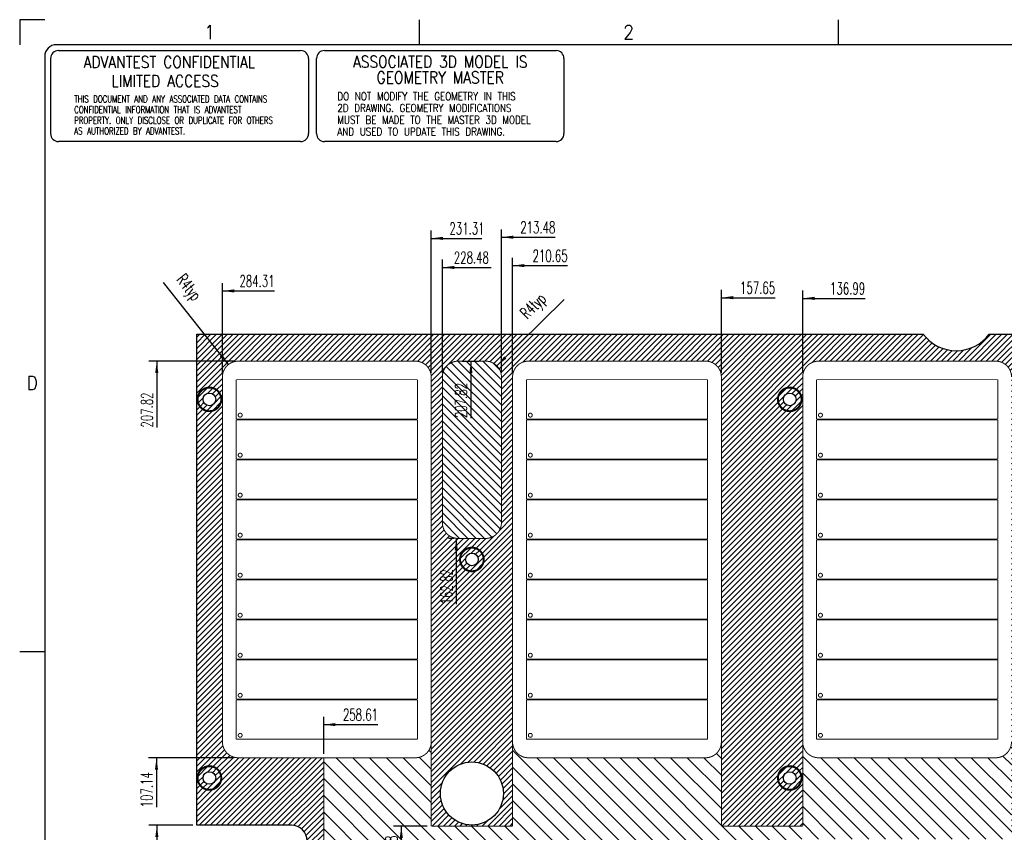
# Model space of a CAD drawing. Header units: inches. Extents: x 71 to 912, y 11 to 605.
# Tile 51 of 94: x 71 to 321, y 399 to 605. Entities that reach past the tile are written whole.
import ezdxf

# ---------------------------------------------------------------- set-up
doc = ezdxf.new("R2010")
doc.units = ezdxf.units.IN
doc.layers.add('1', color=7, linetype='Continuous')
doc.styles.add('CONVERTER_11', font='txt.shx', dxfattribs={"width": 0.9})
doc.styles.add('CONVERTER_12', font='txt.shx', dxfattribs={"width": 0.63})
doc.styles.add('CONVERTER_13', font='txt.shx', dxfattribs={"width": 0.72})
doc.styles.add('CONVERTER_15', font='complex.shx', dxfattribs={"width": 0.855})
doc.styles.add('CONVERTER_16', font='txt.shx', dxfattribs={"width": 0.81})
pattern_1 = [(45, (0, 0), (-0.7071068, 0.7071068), [])]

# ---------------------------------------------------------------- blocks, each defined once
blk = doc.blocks.new('E8021-96570_pcb__1', base_point=(115.57, 95.77))
at = {"layer": '1', "linetype": 'Continuous'}
h = blk.add_hatch(dxfattribs=at)
h.set_pattern_fill('_USER', color=1, angle=45, pattern_type=0)
h.set_pattern_definition(pattern_1)
edge = h.paths.add_edge_path()
edge.add_line((697.23, 400.4), (673.2, 400.4))
edge.add_arc((673.2, 396.4), 4, 90, 180)
edge.add_line((669.2, 396.4), (669.2, 224.4))
edge.add_arc((673.2, 224.4), 4, 180, 270)
edge.add_line((673.2, 220.4), (697.23, 220.4))
edge.add_line((697.23, 220.4), (697.23, 95.77))
edge.add_line((697.23, 95.77), (413.91, 95.77))
edge.add_arc((406.4, 88.43), 10.5, 44.359, 135.641)
edge.add_line((398.89, 95.77), (316.74, 95.77))
edge.add_arc((308.37, 89.42), 10.5, 37.2105, 142.7895)
edge.add_line((300.01, 95.77), (115.57, 95.77))
edge.add_line((115.57, 95.77), (115.57, 220.4))
edge.add_line((115.57, 220.4), (139.6, 220.4))
edge.add_arc((139.6, 224.4), 4, 270, 360)
edge.add_line((143.6, 224.4), (143.6, 396.4))
edge.add_arc((139.6, 396.4), 4, 0, 90)
edge.add_line((139.6, 400.4), (115.57, 400.4))
edge.add_line((115.57, 400.4), (115.57, 525.03))
edge.add_line((115.57, 525.03), (300.01, 525.03))
edge.add_arc((308.38, 531.38), 10.5, 217.2117, 322.7883)
edge.add_line((316.74, 525.03), (325.23, 525.03))
edge.add_arc((332.74, 532.37), 10.5, 224.359, 315.641)
edge.add_line((340.25, 525.03), (472.55, 525.03))
edge.add_arc((480.06, 532.37), 10.5, 224.359, 315.641)
edge.add_line((487.57, 525.03), (697.23, 525.03))
edge.add_line((697.23, 525.03), (697.23, 400.4))
edge = h.paths.add_edge_path(flags=16)
edge.add_arc((188.92, 477.22), 4, 270, 360)
edge.add_line((192.92, 477.22), (192.92, 514.22))
edge.add_arc((188.92, 514.22), 4, 0, 90)
edge.add_line((188.92, 518.22), (181.92, 518.22))
edge.add_arc((181.92, 514.22), 4, 90, 180)
edge.add_line((177.92, 514.22), (177.92, 477.22))
edge.add_arc((181.92, 477.22), 4, 180, 270)
edge.add_line((181.92, 473.22), (188.92, 473.22))
edge = h.paths.add_edge_path(flags=16)
edge.add_arc((336.24, 514.22), 4, 0, 90)
edge.add_line((336.24, 518.22), (329.24, 518.22))
edge.add_arc((329.24, 514.22), 4, 90, 180)
edge.add_line((325.24, 514.22), (325.24, 477.22))
edge.add_arc((329.24, 477.22), 4, 180, 270)
edge.add_line((329.24, 473.22), (336.24, 473.22))
edge.add_arc((336.24, 477.22), 4, 270, 360)
edge.add_line((340.24, 477.22), (340.24, 514.22))
edge = h.paths.add_edge_path(flags=16)
edge.add_arc((181.92, 143.58), 4, 90, 180)
edge.add_line((177.92, 143.58), (177.92, 106.58))
edge.add_arc((181.92, 106.58), 4, 180, 270)
edge.add_line((181.92, 102.58), (188.92, 102.58))
edge.add_arc((188.92, 106.58), 4, 270, 360)
edge.add_line((192.92, 106.58), (192.92, 143.58))
edge.add_arc((188.92, 143.58), 4, 0, 90)
edge.add_line((188.92, 147.58), (181.92, 147.58))
edge = h.paths.add_edge_path(flags=16)
edge.add_arc((336.24, 106.58), 4, 270, 360)
edge.add_line((340.24, 106.58), (340.24, 143.58))
edge.add_arc((336.24, 143.58), 4, 0, 90)
edge.add_line((336.24, 147.58), (329.24, 147.58))
edge.add_arc((329.24, 143.58), 4, 90, 180)
edge.add_line((325.24, 143.58), (325.24, 106.58))
edge.add_arc((329.24, 106.58), 4, 180, 270)
edge.add_line((329.24, 102.58), (336.24, 102.58))
edge = h.paths.add_edge_path(flags=16)
edge.add_arc((483.56, 514.22), 4, 0, 90)
edge.add_line((483.56, 518.22), (476.56, 518.22))
edge.add_arc((476.56, 514.22), 4, 90, 180)
edge.add_line((472.56, 514.22), (472.56, 477.22))
edge.add_arc((476.56, 477.22), 4, 180, 270)
edge.add_line((476.56, 473.22), (483.56, 473.22))
edge.add_arc((483.56, 477.22), 4, 270, 360)
edge.add_line((487.56, 477.22), (487.56, 514.22))
edge = h.paths.add_edge_path(flags=16)
edge.add_arc((630.88, 477.22), 4, 270, 360)
edge.add_line((634.88, 477.22), (634.88, 514.22))
edge.add_arc((630.88, 514.22), 4, 0, 90)
edge.add_line((630.88, 518.22), (623.88, 518.22))
edge.add_arc((623.88, 514.22), 4, 90, 180)
edge.add_line((619.88, 514.22), (619.88, 477.22))
edge.add_arc((623.88, 477.22), 4, 180, 270)
edge.add_line((623.88, 473.22), (630.88, 473.22))
edge = h.paths.add_edge_path(flags=16)
edge.add_arc((483.56, 143.58), 4, 0, 90)
edge.add_line((483.56, 147.58), (476.56, 147.58))
edge.add_arc((476.56, 143.58), 4, 90, 180)
edge.add_line((472.56, 143.58), (472.56, 106.58))
edge.add_arc((476.56, 106.58), 4, 180, 270)
edge.add_line((476.56, 102.58), (483.56, 102.58))
edge.add_arc((483.56, 106.58), 4, 270, 360)
edge.add_line((487.56, 106.58), (487.56, 143.58))
edge = h.paths.add_edge_path(flags=16)
edge.add_arc((630.88, 106.58), 4, 270, 360)
edge.add_line((634.88, 106.58), (634.88, 143.58))
edge.add_arc((630.88, 143.58), 4, 0, 90)
edge.add_line((630.88, 147.58), (623.88, 147.58))
edge.add_arc((623.88, 143.58), 4, 90, 180)
edge.add_line((619.88, 143.58), (619.88, 106.58))
edge.add_arc((623.88, 106.58), 4, 180, 270)
edge.add_line((623.88, 102.58), (630.88, 102.58))
edge = h.paths.add_edge_path(flags=16)
edge.add_line((416.73, 220.6), (396.07, 220.6))
edge.add_line((396.07, 220.6), (396.07, 199.26))
edge.add_line((396.07, 199.26), (396.07, 106.58))
edge.add_arc((392.07, 106.58), 4, -90, 0, ccw=False)
edge.add_line((392.07, 102.58), (347.07, 102.58))
edge.add_arc((347.07, 106.58), 4, 180, 270, ccw=False)
edge.add_line((343.07, 106.58), (343.07, 199.26))
edge.add_line((343.07, 199.26), (343.07, 220.6))
edge.add_line((343.07, 220.6), (322.41, 220.6))
edge.add_line((322.41, 220.6), (322.41, 199.26))
edge.add_line((322.41, 199.26), (322.41, 106.58))
edge.add_arc((318.41, 106.58), 4, 270, 360, ccw=False)
edge.add_line((318.41, 102.58), (273.41, 102.58))
edge.add_arc((273.41, 106.58), 4, 180, 270, ccw=False)
edge.add_line((269.41, 106.58), (269.41, 199.26))
edge.add_line((269.41, 199.26), (269.41, 220.6))
edge.add_line((269.41, 220.6), (248.75, 220.6))
edge.add_line((248.75, 220.6), (248.75, 199.26))
edge.add_line((248.75, 199.26), (248.75, 106.58))
edge.add_arc((244.75, 106.58), 4, 270, 360, ccw=False)
edge.add_line((244.75, 102.58), (199.75, 102.58))
edge.add_arc((199.75, 106.58), 4, 180, 270, ccw=False)
edge.add_line((195.75, 106.58), (195.75, 199.26))
edge.add_line((195.75, 199.26), (195.75, 220.6))
edge.add_line((195.75, 220.6), (175.09, 220.6))
edge.add_line((175.09, 220.6), (175.09, 199.26))
edge.add_line((175.09, 199.26), (175.09, 106.58))
edge.add_arc((171.09, 106.58), 4, 270, 360, ccw=False)
edge.add_line((171.09, 102.58), (126.09, 102.58))
edge.add_arc((126.09, 106.58), 4, 180, 270, ccw=False)
edge.add_line((122.09, 106.58), (122.09, 199.26))
edge.add_arc((126.09, 199.26), 4, 90, 180, ccw=False)
edge.add_line((126.09, 203.26), (147.79, 203.26))
edge.add_line((147.79, 203.26), (147.79, 233.4))
edge.add_line((147.79, 233.4), (147.79, 245))
edge.add_line((147.79, 245), (147.79, 258.8))
edge.add_line((147.79, 258.8), (147.79, 304))
edge.add_line((147.79, 304), (147.79, 305.83))
edge.add_arc((150.79, 305.83), 3, 130.4161, 180, ccw=False)
edge.add_arc((146.9, 310.4), 3, 49.5839, 310.4161, ccw=False)
edge.add_arc((150.79, 314.97), 3, 180, 229.5839, ccw=False)
edge.add_line((147.79, 314.97), (147.79, 316.8))
edge.add_line((147.79, 316.8), (147.79, 362))
edge.add_line((147.79, 362), (147.79, 375.8))
edge.add_line((147.79, 375.8), (147.79, 387.4))
edge.add_line((147.79, 387.4), (147.79, 417.54))
edge.add_line((147.79, 417.54), (126.09, 417.54))
edge.add_arc((126.09, 421.54), 4, 180, 270, ccw=False)
edge.add_line((122.09, 421.54), (122.09, 514.22))
edge.add_arc((126.09, 514.22), 4, 90, 180, ccw=False)
edge.add_line((126.09, 518.22), (171.09, 518.22))
edge.add_arc((171.09, 514.22), 4, 0, 90, ccw=False)
edge.add_line((175.09, 514.22), (175.09, 421.54))
edge.add_line((175.09, 421.54), (175.09, 400.2))
edge.add_line((175.09, 400.2), (195.75, 400.2))
edge.add_line((195.75, 400.2), (195.75, 421.54))
edge.add_line((195.75, 421.54), (195.75, 514.22))
edge.add_arc((199.75, 514.22), 4, 90, 180, ccw=False)
edge.add_line((199.75, 518.22), (244.75, 518.22))
edge.add_arc((244.75, 514.22), 4, 0, 90, ccw=False)
edge.add_line((248.75, 514.22), (248.75, 421.54))
edge.add_line((248.75, 421.54), (248.75, 400.2))
edge.add_line((248.75, 400.2), (269.41, 400.2))
edge.add_line((269.41, 400.2), (269.41, 421.54))
edge.add_line((269.41, 421.54), (269.41, 514.22))
edge.add_arc((273.41, 514.22), 4, 90, 180, ccw=False)
edge.add_line((273.41, 518.22), (318.41, 518.22))
edge.add_arc((318.41, 514.22), 4, 0, 90, ccw=False)
edge.add_line((322.41, 514.22), (322.41, 421.54))
edge.add_line((322.41, 421.54), (322.41, 400.2))
edge.add_line((322.41, 400.2), (343.07, 400.2))
edge.add_line((343.07, 400.2), (343.07, 421.54))
edge.add_line((343.07, 421.54), (343.07, 514.22))
edge.add_arc((347.07, 514.22), 4, 90, 180, ccw=False)
edge.add_line((347.07, 518.22), (392.07, 518.22))
edge.add_arc((392.07, 514.22), 4, 0, 90, ccw=False)
edge.add_line((396.07, 514.22), (396.07, 421.54))
edge.add_line((396.07, 421.54), (396.07, 400.2))
edge.add_line((396.07, 400.2), (416.73, 400.2))
edge.add_line((416.73, 400.2), (416.73, 421.54))
edge.add_line((416.73, 421.54), (416.73, 514.22))
edge.add_arc((420.73, 514.22), 4, 90, 180, ccw=False)
edge.add_line((420.73, 518.22), (465.73, 518.22))
edge.add_arc((465.73, 514.22), 4, 0, 90, ccw=False)
edge.add_line((469.73, 514.22), (469.73, 421.54))
edge.add_line((469.73, 421.54), (469.73, 400.2))
edge.add_line((469.73, 400.2), (490.39, 400.2))
edge.add_line((490.39, 400.2), (490.39, 421.54))
edge.add_line((490.39, 421.54), (490.39, 514.22))
edge.add_arc((494.39, 514.22), 4, 90, 180, ccw=False)
edge.add_line((494.39, 518.22), (539.39, 518.22))
edge.add_arc((539.39, 514.22), 4, 0, 90, ccw=False)
edge.add_line((543.39, 514.22), (543.39, 421.54))
edge.add_line((543.39, 421.54), (543.39, 400.2))
edge.add_line((543.39, 400.2), (564.05, 400.2))
edge.add_line((564.05, 400.2), (564.05, 421.54))
edge.add_line((564.05, 421.54), (564.05, 514.22))
edge.add_arc((568.05, 514.22), 4, 90, 180, ccw=False)
edge.add_line((568.05, 518.22), (613.05, 518.22))
edge.add_arc((613.05, 514.22), 4, 0, 90, ccw=False)
edge.add_line((617.05, 514.22), (617.05, 421.54))
edge.add_line((617.05, 421.54), (617.05, 400.2))
edge.add_line((617.05, 400.2), (637.71, 400.2))
edge.add_line((637.71, 400.2), (637.71, 421.54))
edge.add_line((637.71, 421.54), (637.71, 514.22))
edge.add_arc((641.71, 514.22), 4, 90, 180, ccw=False)
edge.add_line((641.71, 518.22), (686.71, 518.22))
edge.add_arc((686.71, 514.22), 4, 0, 90, ccw=False)
edge.add_line((690.71, 514.22), (690.71, 421.54))
edge.add_arc((686.71, 421.54), 4, 270, 360, ccw=False)
edge.add_line((686.71, 417.54), (665.01, 417.54))
edge.add_line((665.01, 417.54), (665.01, 387.4))
edge.add_line((665.01, 387.4), (665.01, 375.8))
edge.add_line((665.01, 375.8), (665.01, 362))
edge.add_line((665.01, 362), (665.01, 317.8))
edge.add_line((665.01, 317.8), (665.01, 314.97))
edge.add_arc((662.01, 314.97), 3, 310.4161, 360, ccw=False)
edge.add_arc((665.9, 310.4), 3, -130.4161, 130.4161, ccw=False)
edge.add_arc((662.01, 305.83), 3, 0, 49.5839, ccw=False)
edge.add_line((665.01, 305.83), (665.01, 303))
edge.add_line((665.01, 303), (665.01, 258.8))
edge.add_line((665.01, 258.8), (665.01, 245))
edge.add_line((665.01, 245), (665.01, 233.4))
edge.add_line((665.01, 233.4), (665.01, 203.26))
edge.add_line((665.01, 203.26), (686.71, 203.26))
edge.add_arc((686.71, 199.26), 4, 0, 90, ccw=False)
edge.add_line((690.71, 199.26), (690.71, 106.58))
edge.add_arc((686.71, 106.58), 4, 270, 360, ccw=False)
edge.add_line((686.71, 102.58), (641.71, 102.58))
edge.add_arc((641.71, 106.58), 4, 180, 270, ccw=False)
edge.add_line((637.71, 106.58), (637.71, 199.26))
edge.add_line((637.71, 199.26), (637.71, 220.6))
edge.add_line((637.71, 220.6), (617.05, 220.6))
edge.add_line((617.05, 220.6), (617.05, 199.26))
edge.add_line((617.05, 199.26), (617.05, 106.58))
edge.add_arc((613.05, 106.58), 4, 270, 360, ccw=False)
edge.add_line((613.05, 102.58), (568.05, 102.58))
edge.add_arc((568.05, 106.58), 4, 180, 270, ccw=False)
edge.add_line((564.05, 106.58), (564.05, 199.26))
edge.add_line((564.05, 199.26), (564.05, 220.6))
edge.add_line((564.05, 220.6), (543.39, 220.6))
edge.add_line((543.39, 220.6), (543.39, 199.26))
edge.add_line((543.39, 199.26), (543.39, 106.58))
edge.add_arc((539.39, 106.58), 4, 270, 360, ccw=False)
edge.add_line((539.39, 102.58), (494.39, 102.58))
edge.add_arc((494.39, 106.58), 4, 180, 270, ccw=False)
edge.add_line((490.39, 106.58), (490.39, 199.26))
edge.add_line((490.39, 199.26), (490.39, 220.6))
edge.add_line((490.39, 220.6), (469.73, 220.6))
edge.add_line((469.73, 220.6), (469.73, 199.26))
edge.add_line((469.73, 199.26), (469.73, 106.58))
edge.add_arc((465.73, 106.58), 4, 270, 360, ccw=False)
edge.add_line((465.73, 102.58), (420.73, 102.58))
edge.add_arc((420.73, 106.58), 4, 180, 270, ccw=False)
edge.add_line((416.73, 106.58), (416.73, 199.26))
edge.add_line((416.73, 199.26), (416.73, 220.6))
edge = h.paths.add_edge_path(flags=16)
edge.add_arc((118.79, 508.52), 3, 0, 360)
edge = h.paths.add_edge_path(flags=16)
edge.add_arc((185.42, 467.88), 3, 0, 360)
edge = h.paths.add_edge_path(flags=16)
edge.add_arc((118.79, 412.4), 3, 0, 360)
edge = h.paths.add_edge_path(flags=16)
edge.add_arc((185.42, 408.47), 8, 0, 360)
edge = h.paths.add_edge_path(flags=16)
edge.add_arc((266.11, 508.52), 3, 0, 360)
edge = h.paths.add_edge_path(flags=16)
edge.add_arc((332.74, 467.88), 3, 0, 360)
edge = h.paths.add_edge_path(flags=16)
edge.add_arc((266.11, 412.4), 3, 0, 360)
edge = h.paths.add_edge_path(flags=16)
edge.add_arc((118.79, 208.4), 3, 0, 360)
edge = h.paths.add_edge_path(flags=16)
edge.add_arc((185.42, 152.92), 3, 0, 360)
edge = h.paths.add_edge_path(flags=16)
edge.add_arc((118.79, 105.28), 1.51, 0, 360)
edge = h.paths.add_edge_path(flags=16)
edge.add_arc((118.79, 112.28), 3, 0, 360)
edge = h.paths.add_edge_path(flags=16)
edge.add_arc((266.11, 208.4), 3, 0, 360)
edge = h.paths.add_edge_path(flags=16)
edge.add_arc((266.11, 112.28), 3, 0, 360)
edge = h.paths.add_edge_path(flags=16)
edge.add_arc((332.74, 152.92), 3, 0, 360)
edge = h.paths.add_edge_path(flags=16)
edge.add_arc((413.43, 508.52), 3, 0, 360)
edge = h.paths.add_edge_path(flags=16)
edge.add_arc((406.4, 514.4), 6, 0, 360)
edge = h.paths.add_edge_path(flags=16)
edge.add_arc((546.69, 508.52), 3, 0, 360)
edge = h.paths.add_edge_path(flags=16)
edge.add_arc((480.06, 467.88), 3, 0, 360)
edge = h.paths.add_edge_path(flags=16)
edge.add_arc((546.69, 412.4), 3, 0, 360)
edge = h.paths.add_edge_path(flags=16)
edge.add_arc((413.43, 412.4), 3, 0, 360)
edge = h.paths.add_edge_path(flags=16)
edge.add_arc((694.01, 508.52), 3, 0, 360)
edge = h.paths.add_edge_path(flags=16)
edge.add_arc((627.38, 467.88), 3, 0, 360)
edge = h.paths.add_edge_path(flags=16)
edge.add_arc((694.01, 515.52), 1.51, 0, 360)
edge = h.paths.add_edge_path(flags=16)
edge.add_arc((627.38, 408.47), 8, 0, 360)
edge = h.paths.add_edge_path(flags=16)
edge.add_arc((694.01, 412.4), 3, 0, 360)
edge = h.paths.add_edge_path(flags=16)
edge.add_arc((546.69, 208.4), 3, 0, 360)
edge = h.paths.add_edge_path(flags=16)
edge.add_arc((413.43, 208.4), 3, 0, 360)
edge = h.paths.add_edge_path(flags=16)
edge.add_arc((406.4, 106.4), 6, 0, 360)
edge = h.paths.add_edge_path(flags=16)
edge.add_arc((413.43, 112.28), 3, 0, 360)
edge = h.paths.add_edge_path(flags=16)
edge.add_arc((406.4, 127.9), 8, 0, 360)
edge = h.paths.add_edge_path(flags=16)
edge.add_arc((480.06, 152.92), 3, 0, 360)
edge = h.paths.add_edge_path(flags=16)
edge.add_arc((546.69, 112.28), 3, 0, 360)
edge = h.paths.add_edge_path(flags=16)
edge.add_arc((694.01, 208.4), 3, 0, 360)
edge = h.paths.add_edge_path(flags=16)
edge.add_arc((627.38, 152.92), 3, 0, 360)
edge = h.paths.add_edge_path(flags=16)
edge.add_arc((694.01, 112.28), 3, 0, 360)
h = blk.add_hatch(dxfattribs=at)
h.set_pattern_fill('_USER', color=1, scale=1.5, angle=135, pattern_type=0)
h.set_pattern_definition([(135, (0, 0), (-1.06066, -1.06066), [])])
edge = h.paths.add_edge_path()
edge.add_line((188.92, 518.22), (181.92, 518.22))
edge.add_arc((181.92, 514.22), 4, 90, 180)
edge.add_line((177.92, 514.22), (177.92, 477.22))
edge.add_arc((181.92, 477.22), 4, 180, 270)
edge.add_line((181.92, 473.22), (188.92, 473.22))
edge.add_arc((188.92, 477.22), 4, 270, 360)
edge.add_line((192.92, 477.22), (192.92, 514.22))
edge.add_arc((188.92, 514.22), 4, 0, 90)
h = blk.add_hatch(dxfattribs=at)
h.set_pattern_fill('_USER', color=1, angle=45, pattern_type=0)
h.set_pattern_definition(pattern_1)
edge = h.paths.add_edge_path()
edge.add_arc((118.79, 508.52), 3, 0, 360)
edge = h.paths.add_edge_path(flags=16)
edge.add_arc((118.79, 508.52), 1.6, 0, 360)
h = blk.add_hatch(dxfattribs=at)
h.set_pattern_fill('_USER', color=1, angle=45, pattern_type=0)
h.set_pattern_definition(pattern_1)
edge = h.paths.add_edge_path()
edge.add_arc((266.11, 508.52), 3, 0, 360)
edge = h.paths.add_edge_path(flags=16)
edge.add_arc((266.11, 508.52), 1.6, 0, 360)
h = blk.add_hatch(dxfattribs=at)
h.set_pattern_fill('_USER', color=1, angle=45, pattern_type=0)
h.set_pattern_definition(pattern_1)
edge = h.paths.add_edge_path()
edge.add_arc((185.42, 467.88), 3, 0, 360)
edge = h.paths.add_edge_path(flags=16)
edge.add_arc((185.42, 467.88), 1.6, 0, 360)
h = blk.add_hatch(dxfattribs=at)
h.set_pattern_fill('_USER', color=1, scale=3, angle=135, pattern_type=0)
h.set_pattern_definition([(135, (0, 0), (-2.12132, -2.12132), [])])
edge = h.paths.add_edge_path()
edge.add_arc((661.01, 387.4), 4, 0, 90)
edge.add_line((661.01, 391.4), (568.05, 391.4))
edge.add_arc((568.05, 387.4), 4, 90, 180)
edge.add_line((564.05, 387.4), (564.05, 375.8))
edge.add_arc((568.05, 375.8), 4, 180, 270)
edge.add_line((568.05, 371.8), (580.22, 371.8))
edge.add_arc((580.22, 374.8), 3, 270, 299.4729)
edge.add_arc((584.4, 367.4), 5.5, 60.5271, 119.4729, ccw=False)
edge.add_arc((588.58, 374.8), 3, 240.5271, 270)
edge.add_line((588.58, 371.8), (661.01, 371.8))
edge.add_arc((661.01, 375.8), 4, 270, 360)
edge.add_line((665.01, 375.8), (665.01, 362))
edge.add_arc((662.01, 362), 3, 0, 90)
edge.add_line((662.01, 365), (652.28, 365))
edge.add_arc((651.51, 367.9), 3, 284.8351, 615.1649)
edge.add_line((650.74, 365), (638.91, 365))
edge.add_line((638.91, 365), (626.88, 365))
edge.add_arc((626.11, 367.9), 3, 284.8351, 615.1649)
edge.add_line((625.34, 365), (613.51, 365))
edge.add_line((613.51, 365), (601.48, 365))
edge.add_arc((600.71, 367.9), 3, 284.8351, 615.1649)
edge.add_line((599.94, 365), (590.96, 365))
edge.add_arc((590.96, 362), 3, 90, 140.5582)
edge.add_line((588.65, 363.91), (588.11, 363.34))
edge.add_arc((584.4, 367.4), 5.5, 219.4418, 312.4189, ccw=False)
edge.add_arc((577.84, 362), 3, 39.4418, 90)
edge.add_line((577.84, 365), (568.05, 365))
edge.add_arc((568.05, 361), 4, 90, 180)
edge.add_line((564.05, 361), (564.05, 365.4))
edge.add_line((564.05, 365.4), (548.1, 365.4))
edge.add_line((548.1, 365.4), (548.1, 392.4))
edge.add_arc((543.6, 392.4), 4.5, 360, 450)
edge.add_line((543.6, 396.9), (269.2, 396.9))
edge.add_arc((269.2, 392.4), 4.5, 90, 180)
edge.add_line((264.7, 392.4), (264.7, 365.4))
edge.add_line((264.7, 365.4), (248.75, 365.4))
edge.add_line((248.75, 365.4), (248.75, 361))
edge.add_arc((244.75, 361), 4, 360, 450)
edge.add_line((244.75, 365), (234.96, 365))
edge.add_arc((234.96, 362), 3, 90, 140.5582)
edge.add_arc((228.4, 367.4), 5.5, 227.5811, 320.5582, ccw=False)
edge.add_line((224.69, 363.34), (224.15, 363.91))
edge.add_arc((221.84, 362), 3, 39.4418, 90)
edge.add_line((221.84, 365), (212.86, 365))
edge.add_arc((212.09, 367.9), 3, 284.8351, 615.1649)
edge.add_line((211.32, 365), (199.29, 365))
edge.add_line((199.29, 365), (187.46, 365))
edge.add_arc((186.69, 367.9), 3, 284.8351, 615.1649)
edge.add_line((185.92, 365), (173.89, 365))
edge.add_line((173.89, 365), (162.06, 365))
edge.add_arc((161.29, 367.9), 3, 284.8351, 615.1649)
edge.add_line((160.52, 365), (150.79, 365))
edge.add_arc((150.79, 362), 3, 90, 180)
edge.add_line((147.79, 362), (147.79, 375.8))
edge.add_arc((151.79, 375.8), 4, 180, 270)
edge.add_line((151.79, 371.8), (224.22, 371.8))
edge.add_arc((224.22, 374.8), 3, 270, 299.4729)
edge.add_arc((228.4, 367.4), 5.5, 60.5271, 119.4729, ccw=False)
edge.add_arc((232.58, 374.8), 3, 240.5271, 270)
edge.add_line((232.58, 371.8), (244.75, 371.8))
edge.add_arc((244.75, 375.8), 4, 270, 360)
edge.add_line((248.75, 375.8), (248.75, 387.4))
edge.add_arc((244.75, 387.4), 4, 360, 450)
edge.add_line((244.75, 391.4), (151.79, 391.4))
edge.add_arc((151.79, 387.4), 4, 90, 180)
edge.add_line((147.79, 387.4), (147.79, 417.54))
edge.add_line((147.79, 417.54), (171.09, 417.54))
edge.add_arc((171.09, 421.54), 4, 270, 360)
edge.add_line((175.09, 421.54), (175.09, 400.2))
edge.add_line((175.09, 400.2), (195.75, 400.2))
edge.add_line((195.75, 400.2), (195.75, 421.54))
edge.add_arc((199.75, 421.54), 4, 180, 270)
edge.add_line((199.75, 417.54), (244.75, 417.54))
edge.add_arc((244.75, 421.54), 4, 270, 360)
edge.add_line((248.75, 421.54), (248.75, 400.2))
edge.add_line((248.75, 400.2), (269.41, 400.2))
edge.add_line((269.41, 400.2), (269.41, 421.54))
edge.add_arc((273.41, 421.54), 4, 180, 270)
edge.add_line((273.41, 417.54), (318.41, 417.54))
edge.add_arc((318.41, 421.54), 4, 270, 360)
edge.add_line((322.41, 421.54), (322.41, 400.2))
edge.add_line((322.41, 400.2), (343.07, 400.2))
edge.add_line((343.07, 400.2), (343.07, 421.54))
edge.add_arc((347.07, 421.54), 4, 180, 270)
edge.add_line((347.07, 417.54), (392.07, 417.54))
edge.add_arc((392.07, 421.54), 4, 270, 360)
edge.add_line((396.07, 421.54), (396.07, 400.2))
edge.add_line((396.07, 400.2), (416.73, 400.2))
edge.add_line((416.73, 400.2), (416.73, 421.54))
edge.add_arc((420.73, 421.54), 4, 180, 270)
edge.add_line((420.73, 417.54), (465.73, 417.54))
edge.add_arc((465.73, 421.54), 4, 270, 360)
edge.add_line((469.73, 421.54), (469.73, 400.2))
edge.add_line((469.73, 400.2), (490.39, 400.2))
edge.add_line((490.39, 400.2), (490.39, 421.54))
edge.add_arc((494.39, 421.54), 4, 180, 270)
edge.add_line((494.39, 417.54), (539.39, 417.54))
edge.add_arc((539.39, 421.54), 4, 270, 360)
edge.add_line((543.39, 421.54), (543.39, 400.2))
edge.add_line((543.39, 400.2), (564.05, 400.2))
edge.add_line((564.05, 400.2), (564.05, 421.54))
edge.add_arc((568.05, 421.54), 4, 180, 270)
edge.add_line((568.05, 417.54), (613.05, 417.54))
edge.add_arc((613.05, 421.54), 4, 270, 360)
edge.add_line((617.05, 421.54), (617.05, 400.2))
edge.add_line((617.05, 400.2), (637.71, 400.2))
edge.add_line((637.71, 400.2), (637.71, 421.54))
edge.add_arc((641.71, 421.54), 4, 180, 270)
edge.add_line((641.71, 417.54), (665.01, 417.54))
edge.add_line((665.01, 417.54), (665.01, 387.4))
h = blk.add_hatch(dxfattribs=at)
h.set_pattern_fill('_USER', color=1, angle=45, pattern_type=0)
h.set_pattern_definition(pattern_1)
edge = h.paths.add_edge_path()
edge.add_arc((118.79, 412.4), 3, 0, 360)
edge = h.paths.add_edge_path(flags=16)
edge.add_arc((118.79, 412.4), 1.6, 0, 360)
h = blk.add_hatch(dxfattribs=at)
h.set_pattern_fill('_USER', color=1, angle=45, pattern_type=0)
h.set_pattern_definition(pattern_1)
edge = h.paths.add_edge_path()
edge.add_arc((266.11, 412.4), 3, 0, 360)
edge = h.paths.add_edge_path(flags=16)
edge.add_arc((266.11, 412.4), 1.6, 0, 360)
at = {"color": 7, "linetype": 'Continuous'}
for p, q in [((115.57, 525.03), (300.01, 525.03)), ((115.57, 400.4), (115.57, 525.03)), ((316.74, 525.03), (325.23, 525.03)), ((139.6, 400.4), (115.57, 400.4))]:
    blk.add_line(p, q, dxfattribs=at)
at = {"color": 3, "linetype": 'Continuous', "const_width": 0.25}
for points in [[(126.09, 518.22, 0.414214), (122.09, 514.22, 0.414214)], [(175.09, 514.22, 0.414214), (171.09, 518.22, 0.414214)], [(181.92, 518.22, 0.414214), (177.92, 514.22, 0.414214)], [(192.92, 514.22, 0.414214), (188.92, 518.22, 0.414214)], [(199.75, 518.22, 0.414214), (195.75, 514.22, 0.414214)], [(248.75, 514.22, 0.414214), (244.75, 518.22, 0.414214)], [(273.41, 518.22, 0.414214), (269.41, 514.22, 0.414214)], [(322.41, 514.22, 0.414214), (318.41, 518.22, 0.414214)], [(177.92, 477.22, 0.414214), (181.92, 473.22, 0.414214)], [(188.92, 473.22, 0.414214), (192.92, 477.22, 0.414214)], [(122.09, 421.54, 0.414214), (126.09, 417.54, 0.414214)], [(171.09, 417.54, 0.414214), (175.09, 421.54, 0.414214)], [(195.75, 421.54, 0.414214), (199.75, 417.54, 0.414214)], [(244.75, 417.54, 0.414214), (248.75, 421.54, 0.414214)], [(269.41, 421.54, 0.414214), (273.41, 417.54, 0.414214)], [(318.41, 417.54, 0.414214), (322.41, 421.54, 0.414214)]]:
    blk.add_lwpolyline(points, format="xyb", dxfattribs=at)
for points in [[(171.09, 518.22), (126.09, 518.22)], [(188.92, 518.22), (181.92, 518.22)], [(244.75, 518.22), (199.75, 518.22)], [(318.41, 518.22), (273.41, 518.22)], [(122.09, 514.22), (122.09, 421.54)], [(171.59, 513.52), (125.59, 513.52)], [(125.59, 513.52), (125.59, 503.52)], [(171.59, 503.52), (171.59, 513.52)], [(175.09, 421.54), (175.09, 514.22)], [(177.92, 514.22), (177.92, 477.22)], [(192.92, 477.22), (192.92, 514.22)], [(195.75, 514.22), (195.75, 421.54)], [(199.25, 513.52), (245.25, 513.52)], [(199.25, 503.52), (199.25, 513.52)], [(245.25, 513.52), (245.25, 503.52)], [(248.75, 421.54), (248.75, 514.22)], [(269.41, 514.22), (269.41, 421.54)], [(318.91, 513.52), (272.91, 513.52)], [(272.91, 513.52), (272.91, 503.52)], [(318.91, 503.52), (318.91, 513.52)], [(125.59, 503.52), (171.59, 503.52)], [(171.59, 503.36), (125.59, 503.36)], [(125.59, 503.36), (125.59, 493.36)], [(171.59, 493.36), (171.59, 503.36)], [(245.25, 503.52), (199.25, 503.52)], [(245.25, 503.36), (199.25, 503.36)], [(199.25, 503.36), (199.25, 493.36)], [(245.25, 493.36), (245.25, 503.36)], [(272.91, 503.52), (318.91, 503.52)], [(272.91, 503.36), (272.91, 493.36)], [(318.91, 503.36), (272.91, 503.36)], [(318.91, 493.36), (318.91, 503.36)], [(125.59, 493.36), (171.59, 493.36)], [(171.59, 493.2), (125.59, 493.2)], [(125.59, 493.2), (125.59, 483.2)], [(171.59, 483.2), (171.59, 493.2)], [(199.25, 493.36), (245.25, 493.36)], [(245.25, 493.2), (199.25, 493.2)], [(199.25, 493.2), (199.25, 483.2)], [(245.25, 483.2), (245.25, 493.2)], [(272.91, 493.36), (318.91, 493.36)], [(318.91, 493.2), (272.91, 493.2)], [(272.91, 493.2), (272.91, 483.2)], [(318.91, 483.2), (318.91, 493.2)], [(125.59, 483.2), (171.59, 483.2)], [(171.59, 483.04), (125.59, 483.04)], [(125.59, 483.04), (125.59, 473.04)], [(171.59, 473.04), (171.59, 483.04)], [(199.25, 483.2), (245.25, 483.2)], [(245.25, 483.04), (199.25, 483.04)], [(199.25, 483.04), (199.25, 473.04)], [(245.25, 473.04), (245.25, 483.04)], [(272.91, 483.2), (318.91, 483.2)], [(318.91, 483.04), (272.91, 483.04)], [(272.91, 483.04), (272.91, 473.04)], [(318.91, 473.04), (318.91, 483.04)], [(125.59, 473.04), (171.59, 473.04)], [(125.59, 472.88), (125.59, 462.88)], [(171.59, 472.88), (125.59, 472.88)], [(171.59, 462.88), (171.59, 472.88)], [(181.92, 473.22), (188.92, 473.22)], [(199.25, 473.04), (245.25, 473.04)], [(199.25, 472.88), (199.25, 462.88)], [(245.25, 472.88), (199.25, 472.88)], [(245.25, 462.88), (245.25, 472.88)], [(272.91, 473.04), (318.91, 473.04)], [(272.91, 472.88), (272.91, 462.88)], [(318.91, 472.88), (272.91, 472.88)], [(318.91, 462.88), (318.91, 472.88)], [(125.59, 462.88), (171.59, 462.88)], [(171.59, 462.72), (125.59, 462.72)], [(125.59, 462.72), (125.59, 452.72)], [(171.59, 452.72), (171.59, 462.72)], [(199.25, 462.88), (245.25, 462.88)], [(245.25, 462.72), (199.25, 462.72)], [(199.25, 462.72), (199.25, 452.72)], [(245.25, 452.72), (245.25, 462.72)], [(272.91, 462.88), (318.91, 462.88)], [(272.91, 462.72), (272.91, 452.72)], [(318.91, 462.72), (272.91, 462.72)], [(318.91, 452.72), (318.91, 462.72)], [(125.59, 452.72), (171.59, 452.72)], [(171.59, 452.56), (125.59, 452.56)], [(125.59, 452.56), (125.59, 442.56)], [(171.59, 442.56), (171.59, 452.56)], [(199.25, 452.72), (245.25, 452.72)], [(245.25, 452.56), (199.25, 452.56)], [(199.25, 452.56), (199.25, 442.56)], [(245.25, 442.56), (245.25, 452.56)], [(272.91, 452.72), (318.91, 452.72)], [(272.91, 452.56), (272.91, 442.56)], [(318.91, 452.56), (272.91, 452.56)], [(318.91, 442.56), (318.91, 452.56)], [(125.59, 442.56), (171.59, 442.56)], [(125.59, 442.4), (125.59, 432.4)], [(171.59, 442.4), (125.59, 442.4)], [(171.59, 432.4), (171.59, 442.4)], [(199.25, 442.56), (245.25, 442.56)], [(245.25, 442.4), (199.25, 442.4)], [(199.25, 442.4), (199.25, 432.4)], [(245.25, 432.4), (245.25, 442.4)], [(272.91, 442.56), (318.91, 442.56)], [(318.91, 442.4), (272.91, 442.4)], [(272.91, 442.4), (272.91, 432.4)], [(318.91, 432.4), (318.91, 442.4)], [(125.59, 432.4), (171.59, 432.4)], [(199.25, 432.4), (245.25, 432.4)], [(272.91, 432.4), (318.91, 432.4)], [(125.59, 432.24), (125.59, 422.24)], [(171.59, 432.24), (125.59, 432.24)], [(171.59, 422.24), (171.59, 432.24)], [(245.25, 432.24), (199.25, 432.24)], [(199.25, 432.24), (199.25, 422.24)], [(245.25, 422.24), (245.25, 432.24)], [(318.91, 432.24), (272.91, 432.24)], [(272.91, 432.24), (272.91, 422.24)], [(318.91, 422.24), (318.91, 432.24)], [(125.59, 422.24), (171.59, 422.24)], [(175.09, 421.54), (175.09, 400.2)], [(195.75, 400.2), (195.75, 421.54)], [(199.25, 422.24), (245.25, 422.24)], [(248.75, 421.54), (248.75, 400.2)], [(269.41, 400.2), (269.41, 421.54)], [(272.91, 422.24), (318.91, 422.24)], [(147.79, 417.54), (126.09, 417.54)], [(147.79, 417.54), (171.09, 417.54)], [(147.79, 387.4), (147.79, 417.54)], [(199.75, 417.54), (244.75, 417.54)], [(273.41, 417.54), (318.41, 417.54)], [(175.09, 400.2), (195.75, 400.2)], [(248.75, 400.2), (269.41, 400.2)]]:
    blk.add_lwpolyline(points, dxfattribs=at)
for points in [[(126.09, 504.52, 1), (127.09, 504.52, 1)], [(199.75, 504.52, 1), (200.75, 504.52, 1)], [(273.41, 504.52, 1), (274.41, 504.52, 1)], [(126.09, 494.36, 1), (127.09, 494.36, 1)], [(199.75, 494.36, 1), (200.75, 494.36, 1)], [(273.41, 494.36, 1), (274.41, 494.36, 1)], [(126.09, 484.2, 1), (127.09, 484.2, 1)], [(199.75, 484.2, 1), (200.75, 484.2, 1)], [(273.41, 484.2, 1), (274.41, 484.2, 1)], [(126.09, 474.04, 1), (127.09, 474.04, 1)], [(199.75, 474.04, 1), (200.75, 474.04, 1)], [(273.41, 474.04, 1), (274.41, 474.04, 1)], [(126.09, 463.88, 1), (127.09, 463.88, 1)], [(199.75, 463.88, 1), (200.75, 463.88, 1)], [(273.41, 463.88, 1), (274.41, 463.88, 1)], [(126.09, 453.72, 1), (127.09, 453.72, 1)], [(199.75, 453.72, 1), (200.75, 453.72, 1)], [(273.41, 453.72, 1), (274.41, 453.72, 1)], [(126.09, 443.56, 1), (127.09, 443.56, 1)], [(199.75, 443.56, 1), (200.75, 443.56, 1)], [(273.41, 443.56, 1), (274.41, 443.56, 1)], [(126.09, 433.4, 1), (127.09, 433.4, 1)], [(199.75, 433.4, 1), (200.75, 433.4, 1)], [(273.41, 433.4, 1), (274.41, 433.4, 1)], [(126.09, 423.24, 1), (127.09, 423.24, 1)], [(199.75, 423.24, 1), (200.75, 423.24, 1)], [(273.41, 423.24, 1), (274.41, 423.24, 1)]]:
    blk.add_lwpolyline(points, format="xyb", close=True, dxfattribs=at)
at = {"color": 7, "linetype": 'Continuous'}
for centre, radius in [((118.79, 508.52), 3), ((118.79, 508.52), 1.6), ((266.11, 508.52), 3), ((266.11, 508.52), 1.6), ((185.42, 467.88), 3), ((185.42, 467.88), 1.6), ((118.79, 412.4), 3), ((185.42, 408.47), 8), ((266.11, 412.4), 3), ((118.79, 412.4), 1.6), ((266.11, 412.4), 1.6)]:
    blk.add_circle(centre, radius, dxfattribs=at)
for centre, radius, start, end in [((308.38, 531.38), 10.5, 217.2117, 322.7883), ((139.6, 396.4), 4, 0, 90)]:
    blk.add_arc(centre, radius, start, end, dxfattribs=at)
blk = doc.blocks.new('E8021-96570__2', base_point=(115.57, 95.77))
blk.add_blockref('E8021-96570_pcb__1', (115.57, 95.77))
blk = doc.blocks.new('*D41')
at = {"layer": '1', "color": 3, "linetype": 'Continuous'}
for p, q in [((147.79, 418.54), (147.79, 427.96)), ((147.79, 425.96), (161.55, 425.96))]:
    blk.add_line(p, q, dxfattribs=at)
at = {"layer": '1', "color": 3}
blk.add_solid([(150.79, 426.35), (150.79, 425.56), (147.79, 425.96)], dxfattribs=at)
at = {"layer": '1', "color": 3, "insert": (152.68, 426.96), "char_height": 3, "attachment_point": 7, "rotation": 0.0001, "line_spacing_factor": 0.60024, "style": 'CONVERTER_12'}
blk.add_mtext('258.61', dxfattribs=at)
blk = doc.blocks.new('*D42')
at = {"layer": '1', "color": 3, "linetype": 'Continuous'}
for p, q in [((122.09, 515.22), (122.09, 538.05)), ((122.09, 536.05), (135.29, 536.05))]:
    blk.add_line(p, q, dxfattribs=at)
at = {"layer": '1', "color": 3}
blk.add_solid([(125.09, 536.44), (125.09, 535.65), (122.09, 536.05)], dxfattribs=at)
at = {"layer": '1', "color": 3, "insert": (126.41, 537.05), "char_height": 3, "attachment_point": 7, "rotation": 0.0001, "line_spacing_factor": 0.60024, "style": 'CONVERTER_12'}
blk.add_mtext('284.31', dxfattribs=at)
blk = doc.blocks.new('*D43')
at = {"layer": '1', "color": 3, "linetype": 'Continuous'}
for p, q in [((175.09, 515.22), (175.09, 551.38)), ((175.09, 549.38), (187.95, 549.38))]:
    blk.add_line(p, q, dxfattribs=at)
at = {"layer": '1', "color": 3}
blk.add_solid([(178.09, 549.78), (178.09, 548.99), (175.09, 549.38)], dxfattribs=at)
at = {"layer": '1', "color": 3, "insert": (179.71, 550.38), "char_height": 3, "attachment_point": 7, "rotation": 0.0001, "line_spacing_factor": 0.60024, "style": 'CONVERTER_12'}
blk.add_mtext('231.31', dxfattribs=at)
blk = doc.blocks.new('*D44')
at = {"layer": '1', "color": 3, "linetype": 'Continuous'}
for p, q in [((177.92, 515.22), (177.92, 544)), ((177.92, 542), (190.33, 542))]:
    blk.add_line(p, q, dxfattribs=at)
at = {"layer": '1', "color": 3}
blk.add_solid([(180.92, 542.4), (180.92, 541.61), (177.92, 542)], dxfattribs=at)
at = {"layer": '1', "color": 3, "insert": (180.83, 543), "char_height": 3, "attachment_point": 7, "rotation": 0.0001, "line_spacing_factor": 0.60024, "style": 'CONVERTER_12'}
blk.add_mtext('228.48', dxfattribs=at)
blk = doc.blocks.new('*D45')
at = {"layer": '1', "color": 3, "linetype": 'Continuous'}
for p, q in [((192.92, 515.22), (192.92, 551.68)), ((192.92, 549.68), (206.57, 549.68))]:
    blk.add_line(p, q, dxfattribs=at)
at = {"layer": '1', "color": 3}
blk.add_solid([(195.92, 550.08), (195.92, 549.29), (192.92, 549.68)], dxfattribs=at)
at = {"layer": '1', "color": 3, "insert": (197.7, 550.68), "char_height": 3, "attachment_point": 7, "rotation": 0.0001, "line_spacing_factor": 0.60024, "style": 'CONVERTER_12'}
blk.add_mtext('213.48', dxfattribs=at)
blk = doc.blocks.new('*D46')
at = {"layer": '1', "color": 3, "linetype": 'Continuous'}
for p, q in [((195.75, 515.22), (195.75, 544.47)), ((195.75, 542.47), (209.69, 542.47))]:
    blk.add_line(p, q, dxfattribs=at)
at = {"layer": '1', "color": 3}
blk.add_solid([(198.75, 542.87), (198.75, 542.08), (195.75, 542.47)], dxfattribs=at)
at = {"layer": '1', "color": 3, "insert": (200.82, 543.47), "char_height": 3, "attachment_point": 7, "rotation": 0.0001, "line_spacing_factor": 0.60024, "style": 'CONVERTER_12'}
blk.add_mtext('210.65', dxfattribs=at)
blk = doc.blocks.new('*D47')
at = {"layer": '1', "color": 3, "linetype": 'Continuous'}
for p, q in [((248.75, 515.22), (248.75, 536.33)), ((248.75, 534.33), (262.38, 534.33))]:
    blk.add_line(p, q, dxfattribs=at)
at = {"layer": '1', "color": 3}
blk.add_solid([(251.75, 534.73), (251.75, 533.94), (248.75, 534.33)], dxfattribs=at)
at = {"layer": '1', "color": 3, "insert": (253.5, 535.33), "char_height": 3, "attachment_point": 7, "rotation": 0.0001, "line_spacing_factor": 0.60024, "style": 'CONVERTER_12'}
blk.add_mtext('157.65', dxfattribs=at)
blk = doc.blocks.new('*D48')
at = {"layer": '1', "color": 3, "linetype": 'Continuous'}
for p, q in [((269.41, 515.22), (269.41, 536.15)), ((269.41, 534.15), (285.22, 534.15))]:
    blk.add_line(p, q, dxfattribs=at)
at = {"layer": '1', "color": 3}
blk.add_solid([(272.41, 534.55), (272.41, 533.76), (269.41, 534.15)], dxfattribs=at)
at = {"layer": '1', "color": 3, "insert": (276.35, 535.15), "char_height": 3, "attachment_point": 7, "rotation": 0.0001, "line_spacing_factor": 0.60024, "style": 'CONVERTER_12'}
blk.add_mtext('136.99', dxfattribs=at)
blk = doc.blocks.new('*D65')
at = {"layer": '1', "color": 3, "linetype": 'Continuous'}
for p, q in [((125.09, 518.22), (103.42, 518.22)), ((105.42, 518.22), (105.42, 501.36))]:
    blk.add_line(p, q, dxfattribs=at)
at = {"layer": '1', "color": 3}
blk.add_solid([(105.81, 515.22), (105.02, 515.22), (105.42, 518.22)], dxfattribs=at)
at = {"layer": '1', "color": 3, "insert": (104.42, 501.36), "char_height": 3, "attachment_point": 7, "rotation": 90, "line_spacing_factor": 0.60024, "style": 'CONVERTER_12'}
blk.add_mtext('207.82', dxfattribs=at)
blk = doc.blocks.new('*D66')
at = {"layer": '1', "color": 3, "linetype": 'Continuous'}
for p, q in [((182.92, 518.22), (187.17, 518.22)), ((185.17, 518.22), (185.17, 503.77))]:
    blk.add_line(p, q, dxfattribs=at)
at = {"layer": '1', "color": 3}
blk.add_solid([(185.57, 515.22), (184.78, 515.22), (185.17, 518.22)], dxfattribs=at)
at = {"layer": '1', "color": 3, "insert": (184.17, 503.77), "char_height": 3, "attachment_point": 7, "rotation": 90, "line_spacing_factor": 0.60024, "style": 'CONVERTER_12'}
blk.add_mtext('207.82', dxfattribs=at)
blk = doc.blocks.new('*D67')
at = {"layer": '1', "color": 3, "linetype": 'Continuous'}
for p, q in [((180.92, 473.22), (179.46, 473.22)), ((181.46, 473.22), (181.46, 456.51))]:
    blk.add_line(p, q, dxfattribs=at)
at = {"layer": '1', "color": 3}
blk.add_solid([(181.85, 470.22), (181.06, 470.22), (181.46, 473.22)], dxfattribs=at)
at = {"layer": '1', "color": 3, "insert": (180.46, 456.51), "char_height": 3, "attachment_point": 7, "rotation": 90, "line_spacing_factor": 0.60024, "style": 'CONVERTER_12'}
blk.add_mtext('162.82', dxfattribs=at)
blk = doc.blocks.new('*D68')
at = {"layer": '1', "color": 3, "linetype": 'Continuous'}
for p, q in [((125.09, 417.54), (103.35, 417.54)), ((105.35, 417.54), (105.35, 404.96))]:
    blk.add_line(p, q, dxfattribs=at)
at = {"layer": '1', "color": 3}
blk.add_solid([(105.74, 414.54), (104.95, 414.54), (105.35, 417.54)], dxfattribs=at)
at = {"layer": '1', "color": 3, "insert": (104.35, 404.96), "char_height": 3, "attachment_point": 7, "rotation": 90, "line_spacing_factor": 0.60024, "style": 'CONVERTER_12'}
blk.add_mtext('107.14', dxfattribs=at)
blk = doc.blocks.new('*D83')
at = {"layer": '1', "color": 3, "linetype": 'Continuous'}
for p, q in [((174.09, 400.2), (165.5, 400.2)), ((167.5, 400.2), (167.5, 392.1))]:
    blk.add_line(p, q, dxfattribs=at)
at = {"layer": '1', "color": 3}
blk.add_solid([(167.89, 397.2), (167.1, 397.2), (167.5, 400.2)], dxfattribs=at)
at = {"layer": '1', "color": 3, "insert": (166.5, 392.1), "char_height": 3, "attachment_point": 7, "rotation": 90, "line_spacing_factor": 0.60024, "style": 'CONVERTER_12'}
blk.add_mtext('89.8', dxfattribs=at)
blk = doc.blocks.new('*D84')
at = {"layer": '1', "color": 3, "linetype": 'Continuous'}
for p, q in [((114.57, 400.4), (103.44, 400.4)), ((105.44, 400.4), (105.44, 389.28))]:
    blk.add_line(p, q, dxfattribs=at)
at = {"layer": '1', "color": 3}
blk.add_solid([(105.83, 397.4), (105.04, 397.4), (105.44, 400.4)], dxfattribs=at)
at = {"layer": '1', "color": 3, "insert": (104.44, 389.28), "char_height": 3, "attachment_point": 7, "rotation": 90, "line_spacing_factor": 0.60024, "style": 'CONVERTER_12'}
blk.add_mtext('90', dxfattribs=at)
blk = doc.blocks.new('*D110')
at = {"layer": '1', "color": 3, "linetype": 'Continuous'}
blk.add_line((123.6, 517.35), (107.11, 538.15), dxfattribs=at)
at = {"layer": '1', "color": 3}
blk.add_solid([(121.43, 519.46), (122.05, 519.95), (123.6, 517.35)], dxfattribs=at)
at = {"layer": '1', "color": 3, "insert": (108.44, 539.54), "char_height": 3, "attachment_point": 7, "rotation": 308.4109, "line_spacing_factor": 0.60024, "style": 'CONVERTER_12'}
blk.add_mtext('\\C3; R\\C3;4\\C3;typ', dxfattribs=at)
blk = doc.blocks.new('*D111')
at = {"layer": '1', "color": 3, "linetype": 'Continuous'}
blk.add_line((191.76, 517.03), (208.81, 533.91), dxfattribs=at)
at = {"layer": '1', "color": 3}
blk.add_solid([(193.62, 519.42), (194.17, 518.86), (191.76, 517.03)], dxfattribs=at)
at = {"layer": '1', "color": 3, "insert": (198.96, 526.83), "char_height": 3, "attachment_point": 7, "rotation": 44.7027, "line_spacing_factor": 0.60024, "style": 'CONVERTER_12'}
blk.add_mtext('\\C3; R\\C3;4\\C3;typ', dxfattribs=at)
blk = doc.blocks.new('Front2', base_point=(406.4, 310.4))
at = {"layer": '1', "color": 7, "linetype": 'Continuous', "const_width": 0.5}
for points in [[(115.79, 508.52, 1), (121.79, 508.52, 1)], [(263.11, 508.52, 1), (269.11, 508.52, 1)], [(182.42, 467.88, 1), (188.42, 467.88, 1)], [(115.79, 412.4, 1), (121.79, 412.4, 1)], [(263.11, 412.4, 1), (269.11, 412.4, 1)]]:
    blk.add_lwpolyline(points, format="xyb", close=True, dxfattribs=at)
blk.add_blockref('E8021-96570__2', (115.57, 95.77))
at = {"layer": '1'}
for name in ['*D43', '*D45', '*D46', '*D44', '*D110', '*D42', '*D47', '*D48', '*D111', '*D65', '*D66', '*D67', '*D41', '*D68', '*D84', '*D83']:
    blk.add_blockref(name, (0, 0), dxfattribs=at)
blk = doc.blocks.new('Security_Stamp__4', base_point=(78.47, 597.05))
at = {"layer": '1', "color": 7, "linetype": 'Continuous'}
for p, q in [((78.47, 595.05), (78.47, 575.98)), ((80.47, 597.05), (141.94, 597.05)), ((143.94, 595.05), (143.94, 575.98)), ((141.94, 573.98), (80.47, 573.98))]:
    blk.add_line(p, q, dxfattribs=at)
for centre, start, end in [((80.47, 595.05), 90, 180), ((141.94, 595.05), 0, 90), ((80.47, 575.98), 180, 270), ((141.94, 575.98), 270, 0)]:
    blk.add_arc(centre, 2, start, end, dxfattribs=at)
at = {"color": 4}
for s, insert, char_height, attachment_point, line_spacing_factor, style in [('ADVANTEST CONFIDENTIAL \\P    LIMITED ACCESS', (86.84, 591.74), 3, 4, 0.960384, 'CONVERTER_15'), ('THIS DOCUMENT AND ANY ASSOCIATED DATA CONTAINS \\PCONFIDENTIAL INFORMATION THAT IS ADVANTEST \\PPROPERTY. ONLY DISCLOSE OR DUPLICATE FOR OTHERS \\PAS AUTHORIZED BY ADVANTEST.', (84.47, 585.66), 1.8, 1, 0.90036, 'CONVERTER_13')]:
    blk.add_mtext(s, dxfattribs=dict(at, insert=insert, char_height=char_height, attachment_point=attachment_point, line_spacing_factor=line_spacing_factor, style=style))
blk = doc.blocks.new('3D_Stamp__5', base_point=(145.97, 597.05))
at = {"layer": '1', "color": 7, "linetype": 'Continuous'}
for p, q in [((145.97, 575.98), (145.97, 595.05)), ((147.97, 597.05), (206.8, 597.05)), ((208.8, 595.05), (208.8, 575.98)), ((206.8, 573.98), (147.97, 573.98))]:
    blk.add_line(p, q, dxfattribs=at)
for centre, start, end in [((147.97, 595.05), 90, 180), ((206.8, 595.05), 0, 90), ((147.97, 575.98), 180, 270), ((206.8, 575.98), 270, 0)]:
    blk.add_arc(centre, 2, start, end, dxfattribs=at)
at = {"color": 4}
for s, insert, char_height, attachment_point, line_spacing_factor, style in [('ASSOCIATED 3D MODEL IS', (177.38, 594.23), 3, 5, 0.780312, 'CONVERTER_15'), ('DO NOT MODIFY THE GEOMETRY IN THIS \\P2D DRAWING. GEOMETRY MODIFICATIONS\\PMUST BE MADE TO THE MASTER 3D MODEL \\PAND USED TO UPDATE THIS DRAWING.', (151.27, 586.47), 2, 1, 0.90036, 'CONVERTER_16')]:
    blk.add_mtext(s, dxfattribs=dict(at, insert=insert, char_height=char_height, attachment_point=attachment_point, line_spacing_factor=line_spacing_factor, style=style))
at = {"layer": '1', "color": 4, "insert": (177.38, 590.22), "char_height": 3, "attachment_point": 5, "line_spacing_factor": 0.780312, "style": 'CONVERTER_15'}
blk.add_mtext('GEOMETRY MASTER', dxfattribs=at)
blk = doc.blocks.new('Drawing_Grid_Zones__6', base_point=(76.97, 17.25))
at = {"layer": '1', "color": 4, "linetype": 'Continuous'}
for p, q in [((70.62, 604.9), (70.62, 598.55)), ((76.97, 604.9), (70.62, 604.9)), ((172.03, 604.9), (172.03, 598.55)), ((278.39, 604.9), (278.39, 598.55)), ((76.97, 444.43), (70.62, 444.43))]:
    blk.add_line(p, q, dxfattribs=at)
at = {"layer": '1', "color": 4, "char_height": 3.5, "attachment_point": 5, "line_spacing_factor": 1.080432, "style": 'CONVERTER_11'}
for s, insert in [('1', (118.85, 601.73)), ('2', (225.21, 601.73)), ('D', (73.79, 512.69))]:
    blk.add_mtext(s, dxfattribs=dict(at, insert=insert))
blk = doc.blocks.new('A1_Size_Verigy_Frame__7', base_point=(76.97, 17.25))
at = {"layer": '1', "color": 7, "linetype": 'Continuous'}
for p, q in [((902.27, 598.55), (79.97, 598.55)), ((76.97, 595.55), (76.97, 20.25))]:
    blk.add_line(p, q, dxfattribs=at)
blk.add_arc((79.97, 595.55), 3, 90, 180, dxfattribs=at)
for name, p in [('Security_Stamp__4', (78.47, 597.05)), ('3D_Stamp__5', (145.97, 597.05))]:
    blk.add_blockref(name, p)
at = {"layer": '1'}
blk.add_blockref('Drawing_Grid_Zones__6', (76.97, 17.25), dxfattribs=at)

msp = doc.modelspace()

# ---------------------------------------------------------------- block references
for name, p in [('A1_Size_Verigy_Frame__7', (76.97, 17.25)), ('Front2', (406.4, 310.4))]:
    msp.add_blockref(name, p)

doc.saveas('drawing.dxf')
